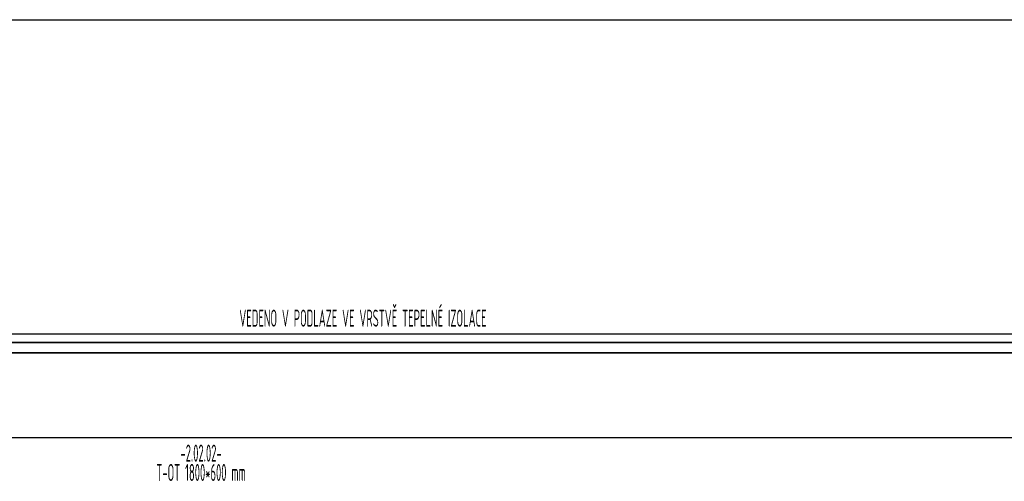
# Model space of a CAD drawing. Header units: millimetres. Extents: x 60394 to 199354, y 20895 to 166073.
# Tile 89 of 256: x 77681 to 84886, y 25874 to 29255. Entities that reach past the tile are written whole.
import ezdxf
from ezdxf.enums import TextEntityAlignment as Align

# ---------------------------------------------------------------- set-up
doc = ezdxf.new("R2010")
doc.units = ezdxf.units.MM
doc.linetypes.add('VERDECKT', pattern=[9.525, 6.35, -3.175])
for name, color, linetype, lineweight in [('JS_VYT_POPIS - OBECNĚ', 7, 'Continuous', 5), ('UT_SCHÉMA_PŘÍVOD', 10, 'Continuous', 35), ('UT_SCHÉMA_ZPÁTEČKA', 172, 'VERDECKT', 35)]:
    doc.layers.add(name, color=color, linetype=linetype, lineweight=lineweight)
doc.styles.add('VZT_POPIS', font='isocp.shx', dxfattribs={"width": 0.6, "height": 125})

msp = doc.modelspace()

# ---------------------------------------------------------------- linework, layer by layer
for p, q in [((64740.6, 29255.4), (199354.4, 29255.4)), ((64740.6, 26955.4), (199354.4, 26955.4)), ((64740.6, 26195.4), (199354.4, 26195.4))]:
    msp.add_line(p, q)
at = {"layer": 'UT_SCHÉMA_PŘÍVOD'}
msp.add_line((75034.7, 26815), (96733.3, 26815), dxfattribs=at)
at = {"layer": 'UT_SCHÉMA_ZPÁTEČKA', "ltscale": 0.5}
msp.add_line((75134.7, 26891.1), (96623.3, 26891.1), dxfattribs=at)

# ---------------------------------------------------------------- texts
at = {"layer": 'JS_VYT_POPIS - OBECNĚ', "style": 'VZT_POPIS', "width": 0.5}
msp.add_text('VEDENO V PODLAZE VE VRSTVĚ TEPELNÉ IZOLACE', height=125, dxfattribs=at).set_placement((79288.1, 26969.2), align=Align.BOTTOM_LEFT)
for s, p in [('-2.02.02-', (79008.1, 26080.7)), ('T-OT 1800*600 mm', (79008.1, 25939))]:
    msp.add_text(s, height=125, dxfattribs=at).set_placement(p, align=Align.MIDDLE_CENTER)

doc.saveas('drawing.dxf')
